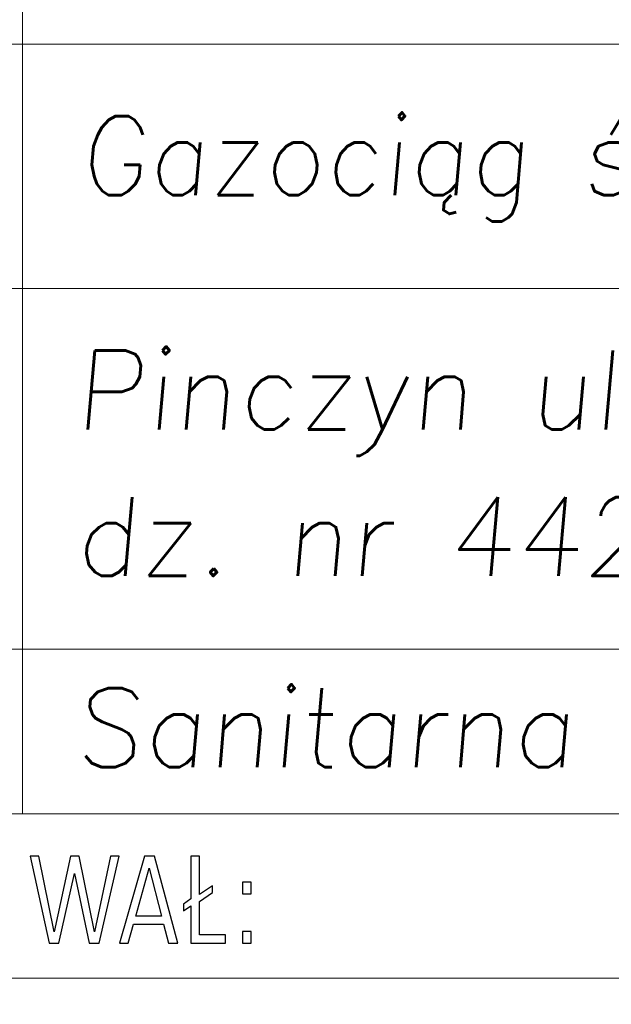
# Model space of a CAD drawing. Header units: metres. Extents: x 6522727 to 6522922, y 5980994 to 5981134.
# Tile 4 of 256: x 6522767.54 to 6522774.65, y 5981008.11 to 5981019.96. Entities that reach past the tile are written whole.
import ezdxf

# ---------------------------------------------------------------- set-up
doc = ezdxf.new("R2010")
doc.units = ezdxf.units.M
doc.header["$MEASUREMENT"] = 0
doc.layers.add('-HYBRIS - PRZYŁĄCZE -  RAMKI', color=7, linetype='Continuous')
doc.layers.add('Level 63', color=7, linetype='Continuous', lineweight=0)
doc.styles.add('DŁUGOŚCI', font='simplex.shx', dxfattribs={"width": 0.8, "oblique": 10})

msp = doc.modelspace()

# ---------------------------------------------------------------- linework, layer by layer
at = {"layer": '-HYBRIS - PRZYŁĄCZE -  RAMKI', "color": 7, "lineweight": 18}
for points in [[(6522767.572, 5981010.407), (6522767.572, 5981010.407), (6522767.572, 5981022.602), (6522767.572, 5981022.602)], [(6522760.976, 5981019.662), (6522760.976, 5981019.662), (6522810.082, 5981019.662), (6522810.082, 5981019.662)], [(6522760.976, 5981016.723), (6522760.976, 5981016.723), (6522810.082, 5981016.723), (6522810.082, 5981016.723)], [(6522760.976, 5981012.386), (6522760.976, 5981012.386), (6522810.082, 5981012.386), (6522810.082, 5981012.386)], [(6522760.976, 5981010.407), (6522760.976, 5981010.407), (6522800.574, 5981010.407), (6522800.574, 5981010.407)], [(6522760.976, 5981008.428), (6522760.976, 5981008.428), (6522800.574, 5981008.428), (6522800.574, 5981008.428)]]:
    msp.add_open_spline(points, degree=3, dxfattribs=at)
at = {"layer": '-HYBRIS - PRZYŁĄCZE -  RAMKI', "color": 7}
for points, knots in [([(6522768.374, 5981008.852), (6522768.374, 5981008.852), (6522768.198, 5981009.688), (6522768.198, 5981009.688), (6522768.198, 5981009.688), (6522768.011, 5981008.852), (6522768.011, 5981008.852), (6522768.011, 5981008.852), (6522767.891, 5981008.852), (6522767.891, 5981008.852), (6522767.891, 5981008.852), (6522767.665, 5981009.895), (6522767.665, 5981009.895), (6522767.665, 5981009.895), (6522767.769, 5981009.895), (6522767.769, 5981009.895), (6522767.769, 5981009.895), (6522767.954, 5981008.986), (6522767.954, 5981008.986), (6522767.954, 5981008.986), (6522768.148, 5981009.895), (6522768.148, 5981009.895), (6522768.148, 5981009.895), (6522768.252, 5981009.895), (6522768.252, 5981009.895), (6522768.252, 5981009.895), (6522768.437, 5981008.986), (6522768.437, 5981008.986), (6522768.437, 5981008.986), (6522768.63, 5981009.895), (6522768.63, 5981009.895), (6522768.63, 5981009.895), (6522768.733, 5981009.895), (6522768.733, 5981009.895), (6522768.733, 5981009.895), (6522768.495, 5981008.852), (6522768.495, 5981008.852), (6522768.495, 5981008.852), (6522768.374, 5981008.852), (6522768.374, 5981008.852)], [0, 0, 0, 0, 0.071429, 0.071429, 0.071429, 0.142857, 0.142857, 0.142857, 0.214286, 0.214286, 0.214286, 0.285714, 0.285714, 0.285714, 0.357143, 0.357143, 0.357143, 0.428571, 0.428571, 0.428571, 0.5, 0.5, 0.5, 0.571429, 0.571429, 0.571429, 0.642857, 0.642857, 0.642857, 0.714286, 0.714286, 0.714286, 0.785714, 0.785714, 0.785714, 0.857143, 0.857143, 0.857143, 1, 1, 1, 1]), ([(6522768.739, 5981008.852), (6522768.739, 5981008.852), (6522769.038, 5981009.895), (6522769.038, 5981009.895), (6522769.038, 5981009.895), (6522769.159, 5981009.895), (6522769.159, 5981009.895), (6522769.159, 5981009.895), (6522769.441, 5981008.852), (6522769.441, 5981008.852), (6522769.441, 5981008.852), (6522769.329, 5981008.852), (6522769.329, 5981008.852), (6522769.329, 5981008.852), (6522769.27, 5981009.077), (6522769.27, 5981009.077), (6522769.27, 5981009.077), (6522768.907, 5981009.077), (6522768.907, 5981009.077), (6522768.907, 5981009.077), (6522768.842, 5981008.852), (6522768.842, 5981008.852), (6522768.842, 5981008.852), (6522768.739, 5981008.852), (6522768.739, 5981008.852)], [0, 0, 0, 0, 0.111111, 0.111111, 0.111111, 0.222222, 0.222222, 0.222222, 0.333333, 0.333333, 0.333333, 0.444444, 0.444444, 0.444444, 0.555556, 0.555556, 0.555556, 0.666667, 0.666667, 0.666667, 0.777778, 0.777778, 0.777778, 1, 1, 1, 1]), ([(6522769.597, 5981008.852), (6522769.597, 5981008.852), (6522769.597, 5981009.3), (6522769.597, 5981009.3), (6522769.597, 5981009.3), (6522769.508, 5981009.24), (6522769.508, 5981009.24), (6522769.508, 5981009.24), (6522769.508, 5981009.319), (6522769.508, 5981009.319), (6522769.508, 5981009.319), (6522769.597, 5981009.382), (6522769.597, 5981009.382), (6522769.597, 5981009.382), (6522769.597, 5981009.895), (6522769.597, 5981009.895), (6522769.597, 5981009.895), (6522769.701, 5981009.895), (6522769.701, 5981009.895), (6522769.701, 5981009.895), (6522769.701, 5981009.435), (6522769.701, 5981009.435), (6522769.701, 5981009.435), (6522769.858, 5981009.54), (6522769.858, 5981009.54), (6522769.858, 5981009.54), (6522769.858, 5981009.459), (6522769.858, 5981009.459), (6522769.858, 5981009.459), (6522769.701, 5981009.352), (6522769.701, 5981009.352), (6522769.701, 5981009.352), (6522769.701, 5981008.952), (6522769.701, 5981008.952), (6522769.701, 5981008.952), (6522770.012, 5981008.952), (6522770.012, 5981008.952), (6522770.012, 5981008.952), (6522770.012, 5981008.852), (6522770.012, 5981008.852), (6522770.012, 5981008.852), (6522769.597, 5981008.852), (6522769.597, 5981008.852)], [0, 0, 0, 0, 0.066667, 0.066667, 0.066667, 0.133333, 0.133333, 0.133333, 0.2, 0.2, 0.2, 0.266667, 0.266667, 0.266667, 0.333333, 0.333333, 0.333333, 0.4, 0.4, 0.4, 0.466667, 0.466667, 0.466667, 0.533333, 0.533333, 0.533333, 0.6, 0.6, 0.6, 0.666667, 0.666667, 0.666667, 0.733333, 0.733333, 0.733333, 0.8, 0.8, 0.8, 0.866667, 0.866667, 0.866667, 1, 1, 1, 1]), ([(6522768.934, 5981009.173), (6522768.934, 5981009.173), (6522769.244, 5981009.173), (6522769.244, 5981009.173), (6522769.244, 5981009.173), (6522769.096, 5981009.754), (6522769.096, 5981009.754), (6522769.096, 5981009.754), (6522768.934, 5981009.173), (6522768.934, 5981009.173)], [0, 0, 0, 0, 0.25, 0.25, 0.25, 0.5, 0.5, 0.5, 1, 1, 1, 1]), ([(6522770.218, 5981009.442), (6522770.218, 5981009.442), (6522770.218, 5981009.582), (6522770.218, 5981009.582), (6522770.218, 5981009.582), (6522770.324, 5981009.582), (6522770.324, 5981009.582), (6522770.324, 5981009.582), (6522770.324, 5981009.442), (6522770.324, 5981009.442), (6522770.324, 5981009.442), (6522770.218, 5981009.442), (6522770.218, 5981009.442)], [0, 0, 0, 0, 0.2, 0.2, 0.2, 0.4, 0.4, 0.4, 0.6, 0.6, 0.6, 1, 1, 1, 1]), ([(6522770.218, 5981008.852), (6522770.218, 5981008.852), (6522770.218, 5981008.992), (6522770.218, 5981008.992), (6522770.218, 5981008.992), (6522770.324, 5981008.992), (6522770.324, 5981008.992), (6522770.324, 5981008.992), (6522770.324, 5981008.852), (6522770.324, 5981008.852), (6522770.324, 5981008.852), (6522770.218, 5981008.852), (6522770.218, 5981008.852)], [0, 0, 0, 0, 0.2, 0.2, 0.2, 0.4, 0.4, 0.4, 0.6, 0.6, 0.6, 1, 1, 1, 1])]:
    msp.add_open_spline(points, degree=3, knots=knots, dxfattribs=at)
at = {"layer": 'Level 63', "color": 7, "linetype": 'Continuous', "lineweight": 13}
msp.add_3dface([(6522726.924, 5980994.39), (6522726.924, 5981134.39), (6522920.198, 5981134.39), (6522920.198, 5980994.39)], dxfattribs=at)

# ---------------------------------------------------------------- texts
at = {"layer": '-HYBRIS - PRZYŁĄCZE -  RAMKI', "color": 7, "lineweight": 30, "style": 'DŁUGOŚCI', "oblique": 5, "width": 0.95}
msp.add_text('Gazociąg ś/c dn 63 PE z przyłączem gazu', height=0.95, dxfattribs=at).set_placement((6522768.26, 5981017.847))
at = {"layer": '-HYBRIS - PRZYŁĄCZE -  RAMKI', "color": 7, "lineweight": 30, "style": 'DŁUGOŚCI', "oblique": 5}
for s, p in [('Pinczyn ul. Główna', (6522768.197, 5981015.029)), ('dz. nr 442/2, 560/3, 560/5', (6522768.197, 5981013.266)), ('Sanitarna', (6522768.197, 5981010.968))]:
    msp.add_text(s, height=0.95, dxfattribs=at).set_placement(p)

doc.saveas('drawing.dxf')
